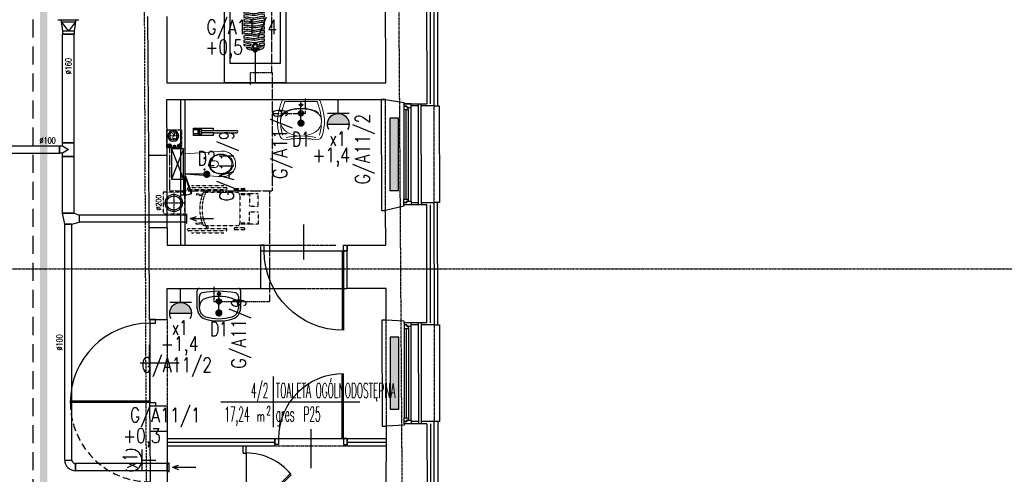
# Model space of a CAD drawing. Header units: inches. Extents: x -145354 to -97635, y 38777 to 78670.
# Tile 137 of 231: x -142164 to -140799, y 58772 to 59402. Entities that reach past the tile are written whole.
import ezdxf
from ezdxf.enums import TextEntityAlignment as Align

# ---------------------------------------------------------------- set-up
doc = ezdxf.new("R2010")
doc.units = ezdxf.units.IN
doc.header["$MEASUREMENT"] = 0
for name, pattern in [('00-inst$0$DASHDOT', [1, 0.5, -0.25, 0, -0.25]), ('CENTER', [2, 1.25, -0.25, 0.25, -0.25]), ('DASHDOT', [1, 0.5, -0.25, 0, -0.25]), ('DASHED', [0.75, 0.5, -0.25]), ('DASHED2', [0.375, 0.25, -0.125]), ('DIVIDE', [31.75, 12.7, -6.35, 0, -6.35, 0, -6.35]), ('HIDDEN', [0.375, 0.25, -0.125])]:
    doc.linetypes.add(name, pattern=pattern)
doc.layers.get('0').update_dxf_attribs({"color": 101})
for name, color, linetype in [('Drz---drzwi', 5, 'Continuous'), ('Drz-widok', 5, 'Continuous'), ('E-OPIS_POM', 6, 'Continuous'), ('E35', 6, 'Continuous'), ('E50', 3, 'Continuous'), ('E50_kor', 3, 'Continuous'), ('Ele-balustrada', 64, 'Continuous'), ('Ins-kan', 54, 'Continuous'), ('Ins-went', 141, 'Continuous'), ('Ins-went-opis', 141, 'Continuous'), ('Ins-wod', 152, 'Continuous'), ('m-went-nawiew', 152, 'Continuous'), ('Mw-wc-rury', 160, 'DASHDOT'), ('Okn---okna', 5, 'Continuous'), ('Os-osie glowne', 8, 'CENTER'), ('piony_K_nr', 240, 'Continuous'), ('Sc-cegla pelna', 32, 'Continuous'), ('Sc-gazobeton', 45, 'Continuous'), ('Sc-gk', 120, 'Continuous'), ('Sc-gk-hatch', 8, 'Continuous'), ('Sc-izolacja term-obrys', 132, 'Continuous'), ('Sc-izolacja term-styropian', 151, 'STYROPIAN-KA'), ('Sc-nad', 5, 'DASHED2'), ('Sc-nadproza kon', 5, 'DASHED2'), ('Sc-systemowe', 150, 'Continuous'), ('stelaż_wc', 64, 'Continuous'), ('Suf-widok', 8, 'Continuous'), ('W-idok', 9, 'Continuous'), ('W-otwor-strop', 126, 'Continuous'), ('Wyp-grzejniki', 56, 'Continuous'), ('Wyp-meble', 155, 'Continuous'), ('Wyp-sanitar', 131, 'Continuous'), ('Wyp-szafy', 9, 'Continuous')]:
    doc.layers.add(name, color=color, linetype=linetype)
doc.styles.add('KA wymiar', font='romans.shx', dxfattribs={"width": 0.6})
doc.styles.add('ROMANS', font='romans', dxfattribs={"width": 0.85})
doc.styles.add('tab-bud$0$ROMANS', font='romans', dxfattribs={"width": 0.7})
doc.styles.add('TYTUL2', font='ARIAL.TTF')
doc.linetypes.add('BATTING', pattern='A,0.0001,-0.1,[134,ltypeshp.shx,S=0.1,R=0,X=-0.1,Y=0],-0.2,[134,ltypeshp.shx,S=0.1,R=180,X=0.1,Y=0],-0.1', length=0.4001)
doc.linetypes.add('STYROPIAN-KA', pattern='A,0.0001,-0.1,[135,ltypeshp.shx,S=0.1,R=0,X=-0.1,Y=0],0,[135,ltypeshp.shx,S=0.1,R=180,X=0.1,Y=0],-0.1', length=0.2001)

# ---------------------------------------------------------------- blocks, each defined once
blk = doc.blocks.new('pow')
for p, q in [((0, 0.523), (0, -0.523)), ((-1.075, 0), (1.78, 0))]:
    blk.add_line(p, q)
at = {"style": 'KA wymiar', "width": 0.6}
for s, height, p in [('2', 0.18, (-0.139, -0.27)), ('m', 0.21, (-0.333, -0.401))]:
    blk.add_text(s, height=height, dxfattribs=at).set_placement(p)
at = {"style": 'KA wymiar'}
for tag, width, p in [('01', 0.7, (-0.131, 0.084)), ('000.00', 0.6, (-0.364, -0.401))]:
    blk.add_attdef(tag, text='', height=0.3, dxfattribs=dict(at, width=width)).set_placement(p, align=Align.RIGHT)
blk.add_attdef('POMIESZCZENIE', (0.071, 0.084), '', height=0.3, dxfattribs=at)
at = {"style": 'KA wymiar', "width": 0.8}
blk.add_attdef('POSADZKA', (0.071, -0.401), '', height=0.3, dxfattribs=at)
blk = doc.blocks.new('G1')
at = {"layer": 'E35'}
blk.add_hatch(color=256, dxfattribs=at).paths.add_polyline_path([(10, 22.85), (-10, 22.85, 1)])
for p, q in [((-10, 22.85), (10, 22.85)), ((10, 12.85), (-10, 12.85))]:
    blk.add_line(p, q, dxfattribs=at)
blk.add_arc((0, 22.85), 10, 150, 30, dxfattribs=at)
at = {"layer": 'E50'}
blk.add_line((0, 12.85), (0, 0), dxfattribs=at)
blk = doc.blocks.new('g2')
at = {"layer": 'E35'}
blk.add_line((15, 19.3), (-15, 19.3), dxfattribs=at)
blk.add_arc((0, 34.3), 15, 150, 30, dxfattribs=at)
at = {"layer": 'E50'}
blk.add_line((0, 19.3), (0, 0), dxfattribs=at)
blk = doc.blocks.new('SKJGDFH')
for points in [[(-225, 0), (0, 0), (0, -85), (-225, -85)], [(-197.5, -7.5), (-197.5, -77.5), (-7.5, -77.5), (-7.5, -7.5)], [(-173.9, -35.7), (-173.7, -34.9), (-173.6, -34.1), (-173.5, -33.5), (-173.5, -32.1), (-173.6, -30.7), (-174.2, -28.6), (-171.7, -26.9), (-170.9, -29.7), (-170.5, -31.4), (-170.5, -33.4), (-170.7, -34.5), (-170.9, -35.7), (-171.2, -37)], [(-169, -42.2), (-168.7, -44.4), (-168.2, -46.8), (-167.6, -49), (-167.1, -51.1), (-167, -52.6), (-167, -53.9), (-167.2, -55.3), (-164.3, -55.3), (-164.1, -53.8), (-164.1, -52.4), (-164.2, -51.1), (-164.7, -48.9), (-165.3, -46.7), (-165.8, -44.4), (-166, -42), (-165.9, -39.7), (-165.6, -37.4), (-165.2, -35.1), (-164.8, -33), (-164.8, -31), (-165.2, -29.1), (-165.8, -26.9), (-165.8, -26.9), (-165.9, -26.8), (-165.9, -26.8), (-168.9, -26.8), (-168.9, -26.8), (-168.9, -26.9), (-168.9, -26.9), (-168.2, -29.2), (-167.8, -31), (-167.8, -33.1), (-168.1, -35.2), (-168.6, -37.5), (-168.9, -39.8)], [(-163.3, -42), (-163, -44.3), (-162.5, -46.6), (-161.9, -48.8), (-161.4, -50.9), (-161.3, -52.3), (-161.3, -53.8), (-161.6, -55.3), (-158.7, -55.3), (-158.4, -53.7), (-158.3, -52.2), (-158.4, -50.8), (-158.9, -48.7), (-159.5, -46.4), (-160, -44.1), (-160.3, -41.8), (-160.2, -39.5), (-159.9, -37.2), (-159.4, -34.9), (-159.1, -32.8), (-159.1, -31), (-159.4, -29.1), (-160, -27), (-160, -26.9), (-160, -26.9), (-160.1, -26.8), (-163, -26.8), (-163, -26.9), (-163, -26.9), (-163, -26.9), (-162.4, -29), (-162.1, -31), (-162, -32.8), (-162.4, -35), (-162.8, -37.3), (-163.2, -39.6)], [(-157.5, -41.7), (-157.2, -44), (-156.7, -46.4), (-156.1, -48.6), (-155.7, -50.7), (-155.5, -52.1), (-155.6, -53.6), (-155.9, -55.3), (-152.9, -55.3), (-152.7, -53.6), (-152.6, -52), (-152.7, -50.6), (-153.2, -48.5), (-153.8, -46.3), (-154.3, -43.9), (-154.6, -41.7), (-154.5, -39.3), (-154.1, -37), (-153.7, -34.7), (-153.3, -32.5), (-153.4, -30.9), (-153.7, -29.1), (-154.2, -27), (-154.2, -27), (-154.2, -26.9), (-154.2, -26.8), (-157.2, -26.8), (-157.2, -26.9), (-157.2, -26.9), (-157.1, -27), (-156.6, -29.1), (-156.3, -30.9), (-156.3, -32.6), (-156.7, -34.8), (-157.1, -37.1), (-157.4, -39.4)], [(-151.8, -41.5), (-151.5, -43.8), (-151, -46.2), (-150.4, -48.4), (-149.9, -50.5), (-149.8, -51.9), (-149.9, -53.5), (-150.2, -55.3), (-147.2, -55.3), (-147, -53.5), (-146.9, -51.9), (-147, -50.4), (-147.5, -48.3), (-148.1, -46.1), (-148.6, -43.7), (-148.8, -41.4), (-148.7, -39.1), (-148.4, -36.7), (-148, -34.4), (-147.6, -32.3), (-147.6, -30.7), (-147.9, -28.9), (-148.4, -26.9), (-148.4, -26.9), (-148.4, -26.8), (-148.4, -26.8), (-151.4, -26.8), (-151.4, -26.8), (-151.4, -26.9), (-151.4, -26.9), (-150.9, -28.9), (-150.6, -30.8), (-150.6, -32.4), (-150.9, -34.6), (-151.3, -36.8), (-151.7, -39.2)], [(-146, -41.3), (-145.8, -43.6), (-145.3, -45.9), (-144.7, -48.2), (-144.2, -50.3), (-144.1, -51.8), (-144.2, -53.5), (-144.5, -55.3), (-141.6, -55.3), (-141.3, -53.4), (-141.1, -51.7), (-141.2, -50.2), (-141.7, -48.1), (-142.3, -45.9), (-142.8, -43.5), (-143.1, -41.2), (-143, -38.9), (-142.7, -36.5), (-142.2, -34.2), (-141.9, -32.1), (-141.9, -30.6), (-142.1, -28.8), (-142.6, -27), (-142.6, -26.9), (-142.6, -26.9), (-142.6, -26.8), (-145.6, -26.8), (-145.6, -26.9), (-145.6, -26.9), (-145.6, -26.9), (-145.1, -28.8), (-144.8, -30.6), (-144.8, -32.3), (-145.2, -34.4), (-145.6, -36.7), (-145.9, -39)], [(-140.3, -41.1), (-140, -43.4), (-139.5, -45.7), (-138.9, -48), (-138.5, -50.1), (-138.3, -51.7), (-138.4, -53.4), (-138.7, -55.3), (-135.7, -55.3), (-135.5, -53.4), (-135.4, -51.6), (-135.5, -50), (-136, -47.9), (-136.6, -45.6), (-137.1, -43.3), (-137.4, -41), (-137.3, -38.7), (-136.9, -36.3), (-136.5, -34.1), (-136.1, -31.9), (-136.1, -30.4), (-136.4, -28.8), (-136.8, -27), (-136.8, -27), (-136.8, -26.9), (-136.9, -26.8), (-139.9, -26.8), (-139.8, -26.9), (-139.8, -26.9), (-139.8, -27), (-139.4, -28.8), (-139.1, -30.5), (-139.1, -32), (-139.4, -34.1), (-139.9, -36.4), (-140.2, -38.8)], [(-134.6, -40.9), (-134.3, -43.2), (-133.8, -45.5), (-133.2, -47.8), (-132.7, -49.9), (-132.6, -51.5), (-132.8, -53.3), (-133.1, -55.3), (-130.2, -55.3), (-129.8, -53.3), (-129.6, -51.5), (-129.8, -49.8), (-130.3, -47.7), (-130.9, -45.4), (-131.4, -43.1), (-131.6, -40.8), (-131.5, -38.5), (-131.2, -36.1), (-130.7, -33.8), (-130.4, -31.7), (-130.4, -30.2), (-130.6, -28.6), (-131, -26.9), (-131, -26.9), (-131, -26.8), (-131, -26.8), (-134.1, -26.8), (-134.1, -26.8), (-134.1, -26.9), (-134.1, -26.9), (-133.6, -28.6), (-133.4, -30.3), (-133.4, -31.8), (-133.7, -33.9), (-134.1, -36.2), (-134.5, -38.6)], [(-128.8, -40.7), (-128.6, -43), (-128.1, -45.3), (-127.5, -47.6), (-127, -49.7), (-126.8, -51.4), (-127, -53.3), (-127.4, -55.3), (-124.5, -55.3), (-124.1, -53.3), (-123.9, -51.4), (-124, -49.6), (-124.5, -47.5), (-125.1, -45.2), (-125.6, -42.9), (-125.9, -40.6), (-125.8, -38.3), (-125.4, -35.9), (-125, -33.6), (-124.7, -31.5), (-124.6, -30), (-124.8, -28.5), (-125.3, -27), (-125.3, -26.9), (-125.3, -26.9), (-125.3, -26.8), (-128.2, -26.8), (-128.2, -26.9), (-128.2, -26.9), (-128.2, -26.9), (-127.8, -28.6), (-127.6, -30.1), (-127.6, -31.6), (-127.9, -33.7), (-128.4, -36), (-128.7, -38.4)], [(-121.2, -26.8), (-121.1, -26.9), (-121.1, -27), (-121.1, -27), (-120.3, -28.7), (-119.6, -30.3), (-119.1, -31.9), (-118.6, -33.6), (-118.2, -35.2), (-117.9, -36.9), (-117.7, -38.5), (-117.6, -40.2), (-117.6, -41.9), (-117.7, -43.5), (-117.9, -45.2), (-118.2, -46.9), (-118.5, -48.6), (-119, -50.2), (-119.5, -51.9), (-120.2, -53.6), (-120.9, -55.3), (-121.8, -55.3), (-121.4, -53.2), (-121.2, -51.3), (-121.3, -49.5), (-121.8, -47.4), (-122.4, -45.1), (-122.9, -42.8), (-123.2, -40.5), (-123.1, -38.2), (-122.7, -35.8), (-122.3, -33.5), (-122, -31.4), (-121.9, -30), (-122.1, -28.5), (-122.5, -27), (-122.5, -27), (-122.5, -26.9), (-122.5, -26.8)], [(-179.7, -39.4), (-179.5, -37.3), (-178.9, -34.8), (-178.1, -32.2), (-177.3, -31.4), (-176.4, -30.6), (-175.7, -30), (-175.9, -36.1), (-177.4, -36.9), (-178.6, -38)], [(-170.3, -42.5), (-170.9, -44.7), (-172.3, -46.1), (-174.2, -46.6), (-176.5, -46.1), (-178, -44.6), (-178.5, -42.5), (-177.9, -40.4), (-176.4, -39), (-174.2, -38.5), (-172.3, -39), (-170.9, -40.5)], [(-176.9, -42.6), (-176.6, -41.3), (-175.7, -40.4), (-174.4, -40), (-173.1, -40.4), (-172.1, -41.3), (-171.8, -42.6), (-172.1, -43.9), (-173.1, -44.9), (-174.4, -45.3), (-175.7, -44.9), (-176.6, -43.9)], [(-179.4, -45.9), (-179.1, -48), (-178.3, -50.5), (-177.3, -53), (-176.5, -53.8), (-175.6, -54.4), (-174.8, -55), (-175.5, -49), (-177, -48.3), (-178.3, -47.2)], [(-173.4, -49.1), (-173.2, -50), (-173, -50.8), (-172.9, -51.4), (-172.7, -52.5), (-172.7, -53.7), (-173, -55.3), (-170, -55.3), (-169.8, -53.9), (-169.7, -52.8), (-169.9, -51.2), (-170.1, -50.1), (-170.4, -49), (-170.8, -47.8)]]:
    blk.add_lwpolyline(points, close=True)
blk = doc.blocks.new('_DRZWI_W120')
at = {"ltscale": 25}
for p, q in [((44517.4, 20745.1), (44517.4, 20635.1)), ((44504.4, 20690.1), (44558.4, 20690.1))]:
    blk.add_line(p, q, dxfattribs=at)
at = {"ltscale": 7}
for p, q in [((44517.4, 20637.1), (44407.4, 20637.1)), ((44517.4, 20635.1), (44407.4, 20635.1))]:
    blk.add_line(p, q, dxfattribs=at)
at = {"ltscale": 25}
for points in [[(44525.4, 20750.1), (44517.4, 20750.1), (44517.4, 20745.1), (44525.4, 20745.1)], [(44525.4, 20630.1), (44517.4, 20630.1), (44517.4, 20635.1), (44525.4, 20635.1)]]:
    blk.add_lwpolyline(points, close=True, dxfattribs=at)
blk.add_arc((44517.4, 20635.1), 110, 90, 180, dxfattribs=at)
at = {"linetype": 'DASHED', "ltscale": 20}
blk.add_arc((44517.4, 20635.1), 110, 180, 270, dxfattribs=at)
blk = doc.blocks.new('umywalka_60x45')
at = {"ltscale": 25}
for p, q in [((-27, 0), (27, 0)), ((-30, -27.7), (-30, -3)), ((-27, -27.7), (-27, -11)), ((3, -7.5), (-3, -7.5)), ((0, -4.5), (0, -10.5)), ((0, -13.5), (0, -22.5)), ((27, -11), (27, -27.7)), ((30, -3), (30, -27.7)), ((4.5, -18), (-4.5, -18))]:
    blk.add_line(p, q, dxfattribs=at)
for centre, radius in [((0, -7.5), 2), ((0, -18), 3.5), ((0, -18), 2)]:
    blk.add_circle(centre, radius, dxfattribs=at)
for centre, radius, start, end in [((27, -3), 3, 0, 90), ((-27, -3), 3, 90, 180), ((-22, -11), 5, 100.5263, 180), ((0, -129.4), 125.4, 79.4737, 100.5263), ((0, -73.4), 62.4, 72.6871, 107.3129), ((22, -11), 5, 0, 79.4737), ((-15, -25.3), 12, 107.3129, 180), ((15, -25.3), 12, 0, 72.6871), ((-15, -27.7), 15, 180, 252.6871), ((-15, -27.7), 12, 180, 252.6871), ((0, 20.4), 62.4, 252.6871, 287.3129), ((15, -27.7), 12, 287.3129, 0), ((15, -27.7), 15, 287.3129, 0), ((0, 20.4), 65.4, 252.6871, 287.3129)]:
    blk.add_arc(centre, radius, start, end, dxfattribs=at)
blk = doc.blocks.new('_dz1')
at = {"ltscale": 7}
for p, q in [((-7, 0), (-7, 90)), ((-5, 0), (-5, 90))]:
    blk.add_line(p, q, dxfattribs=at)
at = {"ltscale": 25}
for p, q in [((-95, 0), (-5, 0)), ((-50, 13), (-50, -41)), ((-5, 0), (0, 0)), ((-95, -8), (-100, -8)), ((-5, -8), (0, -8))]:
    blk.add_line(p, q, dxfattribs=at)
for points in [[(-100, -8), (-100, 0), (-95, 0), (-95, -8)], [(0, -8), (0, 0), (-5, 0), (-5, -8)]]:
    blk.add_lwpolyline(points, close=True, dxfattribs=at)
blk.add_arc((-5, 0), 90, 90, 180, dxfattribs=at)
blk = doc.blocks.new('_GJKHGJ')
at = {"ltscale": 25}
for p, q in [((-8, -5), (-8, 0)), ((-8, 0), (-8, -5)), ((0, 0), (-8, 0)), ((0, -5), (0, 0)), ((0, -5), (0, 0)), ((-8, -115), (-8, -5)), ((-8, -5), (0, -5)), ((-19.7, -60), (28.9, -60)), ((-8, -115), (0, -115)), ((-8, -120), (-8, -115)), ((0, -120), (-8, -120)), ((0, -115), (0, -120)), ((0, -115), (0, -120))]:
    blk.add_line(p, q, dxfattribs=at)
at = {"ltscale": 7}
for p, q in [((-8, -5), (-118, -5)), ((-8, -6.8), (-118, -6.8))]:
    blk.add_line(p, q, dxfattribs=at)
blk.add_arc((-8, -5), 110, 180, 270)
blk = doc.blocks.new('_0630_UMYWALKA_NIEPEŁNOSPRAWNY')
at = {"lineweight": 0}
for points in [[(0, -54), (4.6, -54), (9.4, -54.3), (13.6, -54.7), (16.5, -55.3), (20.4, -56), (24, -55.6), (26.9, -54), (28.9, -51.1), (30.7, -45.5), (31.9, -39.7), (32.5, -33.6), (32.4, -27.4), (31.7, -20.9), (30.3, -14.2), (28.4, -7.2), (25.8, 0), (0, 0), (-25.8, 0), (-28.4, -7.2), (-30.3, -14.2), (-31.7, -20.9), (-32.4, -27.4), (-32.5, -33.6), (-31.9, -39.7), (-30.7, -45.5), (-28.9, -51.1), (-26.9, -54), (-24, -55.6), (-20.4, -56), (-16.5, -55.3), (-13.6, -54.7), (-9.4, -54.3), (-4.6, -54), (0, -54)], [(0, -5.7), (0.7, -5.9), (1.2, -6.2), (1.6, -6.8), (1.8, -7.5), (1.6, -8.2), (1.2, -8.7), (0.7, -9.1), (0, -9.2), (-0.7, -9.1), (-1.2, -8.7), (-1.6, -8.2), (-1.8, -7.5), (-1.6, -6.8), (-1.2, -6.2), (-0.7, -5.9), (0, -5.7)], [(0, -15.3), (1.5, -15.6), (2.7, -16.4), (3.5, -17.6), (3.8, -19), (3.5, -20.5), (2.7, -21.7), (1.5, -22.5), (0, -22.8), (-1.5, -22.5), (-2.7, -21.7), (-3.5, -20.5), (-3.8, -19), (-3.5, -17.6), (-2.7, -16.4), (-1.5, -15.6), (0, -15.3)], [(0, -16.7), (0.9, -16.9), (1.6, -17.4), (2.1, -18.1), (2.3, -19), (2.1, -19.9), (1.6, -20.6), (0.9, -21.1), (0, -21.3), (-0.9, -21.1), (-1.6, -20.6), (-2.1, -19.9), (-2.3, -19), (-2.1, -18.1), (-1.6, -17.4), (-0.9, -16.9), (0, -16.7)]]:
    blk.add_lwpolyline(points, close=True, dxfattribs=at)
for points in [[(25.7, -49.3), (28.1, -39), (28.5, -27.7), (26.6, -15.6), (22.5, -2.8), (0, -2.8), (-22.5, -2.8), (-26.6, -15.6), (-28.5, -27.7), (-28.1, -39), (-25.7, -49.3)], [(-28.4, -30.1), (-27.9, -25.8), (-26.2, -22.2), (-23.5, -19.3), (-20, -16.9), (-15.8, -15.2), (-10.9, -14), (-5.6, -13.3), (0.1, -13), (5.7, -13.3), (11.1, -14), (15.9, -15.2), (20.1, -16.9), (23.6, -19.3), (26.3, -22.2), (28, -25.8), (28.6, -30.1)], [(-24.3, -18.7), (-19.8, -15.7), (-14, -13.6), (-7.3, -12.4), (0.1, -12), (7.4, -12.4), (14.1, -13.6), (19.9, -15.7), (24.4, -18.7)], [(-3.3, -7.5), (3.3, -7.5)], [(0, -10.7), (0, -4.2)], [(5.3, -19), (-5.3, -19)], [(0, -24.3), (0, -13.8)], [(-28.4, -30.1), (-27.9, -34.4), (-26.2, -38.3), (-23.5, -41.8), (-20, -44.8), (-15.8, -47.2), (-11, -49), (-5.7, -50.2), (0, -50.6), (5.7, -50.2), (11, -49), (15.8, -47.2), (20.1, -44.8), (23.6, -41.8), (26.3, -38.3), (28, -34.4), (28.6, -30.1)], [(20.6, -52.5), (15.9, -51.6), (10.9, -51.1), (5.5, -50.7), (0, -50.5), (-5.5, -50.7), (-10.8, -51.1), (-15.9, -51.6), (-20.6, -52.5)]]:
    blk.add_lwpolyline(points, dxfattribs=at)
at = {"lineweight": 0, "const_width": 0.282}
for points in [[(-0.1, -20.4), (-0.1, -20.4)], [(-0.1, -21.4), (-0.1, -21.4)]]:
    blk.add_lwpolyline(points, dxfattribs=at)
blk = doc.blocks.new('_0630_WC_NIEPEŁNOSPRAWNY')
at = {"lineweight": 0}
for p, q in [((-14.3, 0), (-17.5, -45.7)), ((-14.3, 0), (14.3, 0)), ((14.3, 0), (17.2, -45.7)), ((-8, -27), (-9.4, -27)), ((-8, -27), (-8, -25.5)), ((-8, -27), (-6.5, -27)), ((-8, -27), (-8, -28.4)), ((7.5, -27), (6.1, -27)), ((7.5, -27), (7.5, -25.5)), ((7.5, -27), (9, -27)), ((7.5, -27), (7.5, -28.4)), ((-4.4, -36.5), (-4.4, -41.8)), ((-3.5, -35.2), (4, -35.2)), ((4.9, -36.5), (4.9, -41.8)), ((-17.5, -45.7), (-17.8, -50.1)), ((-17.8, -50.1), (-17.8, -54.7)), ((17.2, -45.7), (17.5, -50.1)), ((17.5, -50.1), (17.5, -54.7)), ((-17.8, -54.7), (-17.5, -56.1)), ((-17.5, -56.1), (-17.1, -57.5)), ((-17.1, -57.5), (-16.6, -58.9)), ((-16.6, -58.9), (-16, -60.3)), ((-16, -60.3), (-15.2, -61.6)), ((-15.2, -61.6), (-14.4, -62.8)), ((-14.4, -62.8), (-13.4, -64)), ((-13.4, -64), (-11.8, -65.6)), ((-11.8, -65.6), (-10, -66.9)), ((-10, -66.9), (-8.7, -67.7)), ((-8.7, -67.7), (-6.5, -68.8)), ((8.7, -67.7), (6.5, -68.8)), ((10, -66.9), (8.7, -67.7)), ((11.8, -65.6), (10, -66.9)), ((13.4, -64), (11.8, -65.6)), ((14.4, -62.8), (13.4, -64)), ((15.2, -61.6), (14.4, -62.8)), ((16, -60.3), (15.2, -61.6)), ((16.6, -58.9), (16, -60.3)), ((17.1, -57.5), (16.6, -58.9)), ((17.5, -56.1), (17.1, -57.5)), ((17.5, -54.7), (17.5, -56.1)), ((-6.5, -68.8), (-5.1, -69.2)), ((-5.1, -69.2), (-3, -69.7)), ((-3, -69.7), (-1.5, -69.9)), ((-1.5, -69.9), (0, -70)), ((1.5, -69.9), (0, -70)), ((3, -69.7), (1.5, -69.9)), ((5.1, -69.2), (3, -69.7)), ((6.5, -68.8), (5.1, -69.2))]:
    blk.add_line(p, q, dxfattribs=at)
for centre, radius, start, end in [((-3.2, -36.4), 1.2, 102.2339, 185.8899), ((3.7, -36.4), 1.2, 354.1101, 77.7661), ((0.3, -41.5), 4.7, 182.8022, 357.1978)]:
    blk.add_arc(centre, radius, start, end, dxfattribs=at)
for centre in [(-8, -27), (7.5, -27)]:
    blk.add_ellipse(centre, major_axis=(0.599, 0.599), ratio=1, start_param=5.497787, end_param=11.780972, dxfattribs=at)
for centre, major_axis, ratio in [((0.1, -49.8), (0, -16.8), 0.823529), ((0.1, -49.5), (0, -15.5), 0.845174)]:
    blk.add_ellipse(centre, major_axis=major_axis, ratio=ratio, dxfattribs=at)
blk = doc.blocks.new('ramiak140')
at = {"layer": 'Okn---okna'}
for p, q in [((-10, 135), (-10, 5)), ((-6, 8), (-6, 132)), ((-3, 8), (-3, 132)), ((0, 8), (0, 132))]:
    blk.add_line(p, q, dxfattribs=at)
for points in [[(-10, 135), (-10, 140), (0, 140), (0, 137), (-4, 137), (-4, 135)], [(-6, 132), (-6, 135), (-4, 135), (-4, 137), (0, 137), (0, 135), (0, 132)], [(-10, 5), (-10, 0), (0, 0), (0, 3), (-4, 3), (-4, 5)], [(-6, 8), (-6, 5), (-4, 5), (-4, 3), (0, 3), (0, 5), (0, 8)]]:
    blk.add_lwpolyline(points, close=True, dxfattribs=at)
blk = doc.blocks.new('_jhgjdfjghsdjgfhjfgjkfghgf')
at = {"ltscale": 25}
for p, q in [((0, 91.1), (0, 1.1)), ((11.7, 46.1), (-36.9, 46.1))]:
    blk.add_line(p, q, dxfattribs=at)
at = {"ltscale": 7}
for p, q in [((0, 1.1), (61.3, 62.5)), ((1.3, -0.1), (62.5, 61.1))]:
    blk.add_line(p, q, dxfattribs=at)
blk.add_circle((0, 0), 1)
blk.add_arc((0, 11.3), 79.9, 38.5768, 90.0142, dxfattribs=at)
blk = doc.blocks.new('wozek')
at = {"linetype": 'DASHED2', "ltscale": 0.5}
for p, q in [((-67.5, 32.8), (-22.8, 32.8)), ((-52.1, 20.8), (-61.1, 20.8)), ((-61.1, 20.8), (-61.1, 19.1)), ((-61.1, 19.1), (-52.7, 19.1)), ((-51, 23.3), (-4.3, 23.3)), ((-47, 26.6), (-47, 23.3)), ((-44.8, 26.6), (-44.8, 23.3)), ((13, 21.1), (-0.8, 21.1)), ((13, 19.6), (-0.8, 19.6)), ((-0.4, 19.4), (-0.4, -19.4)), ((-61.1, -19.1), (-52.7, -19.1)), ((-61.1, -20.8), (-61.1, -19.1)), ((-52.1, -20.8), (-61.1, -20.8)), ((-4.3, -23.3), (-51, -23.3)), ((-47, -23.3), (-47, -27)), ((-44.8, -23.3), (-44.8, -27)), ((13, -19.6), (-0.8, -19.6)), ((13, -21.1), (-0.8, -21.1)), ((-67.5, -32.8), (-22.8, -32.8))]:
    blk.add_line(p, q, dxfattribs=at)
for points in [[(-18.4, 28.5), (-18.4, 27.7, -0.414214), (-19.5, 26.6), (-71.7, 26.6, -0.414214), (-72.8, 27.7), (-72.8, 28.5, -0.414214), (-71.7, 29.7), (-19.5, 29.7, -0.414214)], [(6.7, 27.7), (6.7, 27, -0.414214), (6, 26.3), (-7.6, 26.3, -0.414214), (-8.4, 27), (-8.4, 27.7, -0.414214), (-7.6, 28.5), (6, 28.5, -0.414214)], [(-18.4, -28.2), (-18.4, -28.9, -0.414214), (-19.5, -30.1), (-71.7, -30.1, -0.414214), (-72.8, -28.9), (-72.8, -28.2, -0.414214), (-71.7, -27), (-19.5, -27, -0.414214)], [(6.7, -27.7), (6.7, -27, 0.414214), (6, -26.3), (-7.6, -26.3, 0.414214), (-8.4, -27), (-8.4, -27.7, 0.414214), (-7.6, -28.5), (6, -28.5, 0.414214)]]:
    blk.add_lwpolyline(points, format="xyb", close=True, dxfattribs=at)
for points in [[(25, 21.1), (13, 21.1), (13, 4), (25, 4)], [(25, -21.1), (13, -21.1), (13, -4), (25, -4)]]:
    blk.add_lwpolyline(points, close=True, dxfattribs=at)
for centre, radius, start, end in [((0, 0), 56, 155.4425, 204.5575), ((3.2, 0), 56, 155.4425, 204.5575), ((-4.3, 19.4), 3.89, 0, 90), ((-4.3, -19.4), 3.89, 270, 0)]:
    blk.add_arc(centre, radius, start, end, dxfattribs=at)
blk = doc.blocks.new('N200')
at = {"layer": 'm-went-nawiew', "color": 254, "linetype": 'HIDDEN'}
for p, q in [((-141949.6, 41077.7), (-141949.6, 41049.2)), ((-141963.8, 41063.4), (-141935.3, 41063.4))]:
    blk.add_line(p, q, dxfattribs=at)
at = {"layer": 'm-went-nawiew', "color": 254}
blk.add_circle((-141949.6, 41063.4), 12, dxfattribs=at)
at = {"layer": 'm-went-nawiew'}
blk.add_circle((-141949.6, 41063.4), 10, dxfattribs=at)
blk = doc.blocks.new('_gslkflhklgj')
at = {"linetype": '00-inst$0$DASHDOT', "ltscale": 5}
for p, q in [((7.5, 0), (-7.5, 0)), ((0, -7.5), (0, 7.5))]:
    blk.add_line(p, q, dxfattribs=at)
for radius in [7.5, 5.5]:
    blk.add_circle((0, 0), radius)
blk = doc.blocks.new('pion_woda')
at = {"layer": 'Ins-wod'}
for p, q in [((3, 0), (-3, 0)), ((0, 3), (0, -3))]:
    blk.add_line(p, q, dxfattribs=at)
for radius in [2.55, 2]:
    blk.add_circle((0, 0), radius, dxfattribs=at)
blk = doc.blocks.new('pion_mały')
at = {"layer": 'Ins-wod'}
for p, q in [((0, 2.1), (0, -2.1)), ((2.1, 0), (-2.1, 0))]:
    blk.add_line(p, q, dxfattribs=at)
for radius in [1.79, 1.4]:
    blk.add_circle((0, 0), radius, dxfattribs=at)
blk = doc.blocks.new('piony_W')
for name, p in [('pion_woda', (-6.9, 0.8)), ('pion_mały', (0, 0)), ('pion_woda', (6.9, 0.8))]:
    blk.add_blockref(name, p)
blk = doc.blocks.new('rewizja')
at = {"layer": 'Wyp-meble'}
for p, q in [((-25, 6), (-25, 0)), ((-25, 6), (0, 6)), ((-25, 4), (-25, 2)), ((0, 2), (-25, 2)), ((0, 6), (0, 0)), ((0, 0), (-25, 0))]:
    blk.add_line(p, q, dxfattribs=at)
blk.add_lwpolyline([(-23.2, -9.5), (0.3, -0.9), (0, 0), (-23.5, -8.6)], close=True, dxfattribs=at)
blk.add_arc((0, 0), 25, 180, 202.2924, dxfattribs=at)
blk = doc.blocks.new('0630_STRZAŁKA')
at = {"ltscale": 0.5}
for points in [[(0, 0), (-3, -8.6)], [(0, 0), (0, -32.4)], [(0, 0), (3, -8.6)]]:
    blk.add_lwpolyline(points, dxfattribs=at)
blk = doc.blocks.new('barierka_stojąca')
at = {"layer": 'Wyp-sanitar'}
for p, q in [((0, -27.4), (0, 0)), ((0, 0), (10, 0)), ((2, -6), (2, 0)), ((2, 0), (8, 0)), ((8, 0), (8, -6)), ((10, 0), (10, -27.4)), ((0.8, -9.5), (0.7, -9.5)), ((0.7, -9.5), (0.7, -9.5)), ((0.7, -9.5), (0.7, -9.6)), ((0.7, -9.6), (0.7, -9.6)), ((0.7, -9.6), (0.7, -9.7)), ((0.7, -9.7), (0.7, -9.7)), ((0.7, -9.7), (0.7, -9.8)), ((0.7, -9.8), (0.7, -9.9)), ((0.7, -9.9), (0.7, -9.9)), ((0.7, -9.9), (0.7, -10)), ((0.7, -10), (0.7, -10)), ((0.7, -10), (0.7, -10.1)), ((0.7, -10.1), (0.7, -10.1)), ((0.7, -10.1), (0.8, -10.1)), ((0.9, -9.3), (0.8, -9.4)), ((0.8, -9.4), (0.8, -9.4)), ((0.8, -9.4), (0.8, -9.5)), ((0.8, -10.1), (0.8, -10.2)), ((0.8, -10.2), (0.8, -10.2)), ((0.8, -10.2), (0.9, -10.2)), ((1, -9.3), (0.9, -9.3)), ((0.9, -9.3), (0.9, -9.3)), ((0.9, -10.2), (0.9, -10.3)), ((0.9, -10.3), (1, -10.3)), ((1.1, -9.3), (1, -9.3)), ((1, -9.3), (1, -9.3)), ((1, -10.3), (1, -10.3)), ((1, -10.3), (1.1, -10.3)), ((1.2, -9.3), (1.1, -9.3)), ((1.1, -9.3), (1.1, -9.3)), ((1.1, -10.3), (1.1, -10.3)), ((1.2, -9.1), (1.2, -10.5)), ((1.7, -9.1), (1.2, -9.1)), ((1.2, -9.3), (1.2, -9.3)), ((1.2, -9.4), (1.7, -9.4)), ((1.2, -10.2), (1.7, -10.2)), ((1.2, -10.5), (1.7, -10.5)), ((1.7, -10.5), (1.7, -9.1)), ((8, -6), (2, -6)), ((2, -6), (2, -11.5)), ((2, -8.2), (8, -8.2)), ((2, -11.5), (3.3, -11.5)), ((3.3, -11.5), (5, -9.8)), ((3.3, -27.4), (3.3, -11.5)), ((5, -9.8), (6.6, -11.5)), ((6.6, -11.5), (6.6, -27.4)), ((6.6, -11.5), (8, -11.5)), ((8, -6), (8, -11.5)), ((8.3, -9.1), (8.3, -10.5)), ((8.8, -9.1), (8.3, -9.1)), ((8.8, -9.4), (8.3, -9.4)), ((8.8, -10.2), (8.3, -10.2)), ((8.3, -10.5), (8.8, -10.5)), ((8.8, -10.5), (8.8, -9.1)), ((8.8, -9.3), (8.8, -9.3)), ((8.8, -9.3), (8.8, -9.3)), ((8.8, -9.3), (8.9, -9.3)), ((8.9, -10.3), (8.8, -10.3)), ((8.9, -9.3), (8.9, -9.3)), ((8.9, -9.3), (9, -9.3)), ((9, -10.3), (8.9, -10.3)), ((8.9, -10.3), (8.9, -10.3)), ((9, -9.3), (9, -9.3)), ((9, -9.3), (9.1, -9.3)), ((9.1, -10.2), (9, -10.3)), ((9, -10.3), (9, -10.3)), ((9.1, -9.3), (9.1, -9.4)), ((9.1, -9.4), (9.2, -9.4)), ((9.2, -10.2), (9.1, -10.2)), ((9.1, -10.2), (9.1, -10.2)), ((9.2, -9.4), (9.2, -9.5)), ((9.2, -9.5), (9.2, -9.5)), ((9.2, -9.5), (9.3, -9.5)), ((9.3, -10.1), (9.2, -10.1)), ((9.2, -10.1), (9.2, -10.1)), ((9.2, -10.1), (9.2, -10.2)), ((9.3, -9.5), (9.3, -9.6)), ((9.3, -9.6), (9.3, -9.6)), ((9.3, -9.6), (9.3, -9.7)), ((9.3, -9.7), (9.3, -9.7)), ((9.3, -9.7), (9.3, -9.8)), ((9.3, -9.8), (9.3, -9.9)), ((9.3, -9.9), (9.3, -9.9)), ((9.3, -9.9), (9.3, -10)), ((9.3, -10), (9.3, -10)), ((9.3, -10), (9.3, -10.1)), ((3.3, -27.4), (0, -27.4)), ((3.3, -27.4), (3.3, -59.9)), ((10, -27.4), (6.6, -27.4)), ((6.6, -27.4), (6.6, -59.9))]:
    blk.add_line(p, q, dxfattribs=at)
blk.add_arc((5, -59.9), 1.65, 180, 0, dxfattribs=at)
blk = doc.blocks.new('grzejnik_100')
at = {"layer": 'Wyp-grzejniki'}
h = blk.add_hatch(dxfattribs=at)
h.set_pattern_fill('DOTS', color=256, scale=0.5, style=0)
h.set_pattern_definition([(0, (-77492.90915, 37823.9399), (0.396875, 0.79375), [0, -0.79375])])
h.paths.add_polyline_path([(0, -100), (12, -100), (12, 0), (0, 0)])
blk.add_lwpolyline([(12, 0), (0, 0), (0, -100), (12, -100)], close=True, dxfattribs=at)

msp = doc.modelspace()

# ---------------------------------------------------------------- linework, layer by layer
at = {"color": 3, "linetype": 'Continuous', "lineweight": -2}
msp.add_line((-142104.82, 59382.22), (-142088.82, 59382.22), dxfattribs=at)
at = {"layer": 'E35'}
for p, q in [((-141774.36, 59258.7), (-141774.36, 59288.7)), ((-141905.01, 59187.85), (-141935.01, 59187.85)), ((-141888.14, 58995.55), (-141888.14, 59025.55))]:
    msp.add_line(p, q, dxfattribs=at)
at = {"layer": 'E35', "const_width": 5}
for points in [[(-141774.36, 59261.2, 1), (-141774.36, 59256.2, 1)], [(-141905.01, 59185.35, -1), (-141905.01, 59190.35, -1)], [(-141888.14, 58998.05, 1), (-141888.14, 58993.05, 1)]]:
    msp.add_lwpolyline(points, format="xyb", close=True, dxfattribs=at)
at = {"layer": 'E50'}
msp.add_line((-141837.83, 59360.23), (-141837.83, 59314.5), dxfattribs=at)
at = {"layer": 'E50', "const_width": 10}
msp.add_lwpolyline([(-142130.98, 61300), (-142130.98, 58640)], dxfattribs=at)
at = {"layer": 'E50', "const_width": 3.75}
msp.add_lwpolyline([(-141836, 59360.62, -1), (-141839.67, 59359.84, -1)], format="xyb", close=True, dxfattribs=at)
at = {"layer": 'E50_kor', "linetype": 'DASHED2', "ltscale": 100}
msp.add_line((-142145.98, 61315), (-142145.98, 58640), dxfattribs=at)
at = {"layer": 'Ele-balustrada'}
for p, q in [((-141612.12, 59285.55), (-141611.99, 59145.55)), ((-141608.12, 59285.55), (-141607.99, 59145.55)), ((-141611.82, 58982.03), (-141611.68, 58842.03)), ((-141607.82, 58982.04), (-141607.68, 58842.04))]:
    msp.add_line(p, q, dxfattribs=at)
at = {"layer": 'Ins-went'}
for p, q in [((-142111.32, 59402.22), (-142082.32, 59402.22)), ((-142106.82, 59402.22), (-142106.82, 59399.22)), ((-142106.82, 59399.22), (-142086.82, 59399.22)), ((-142106.82, 59399.22), (-142104.82, 59386.22)), ((-142106.82, 59399.22), (-142096.82, 59386.22)), ((-142086.82, 59399.22), (-142096.82, 59386.22)), ((-142086.82, 59399.22), (-142088.82, 59386.22)), ((-142086.82, 59402.22), (-142086.82, 59399.22)), ((-142104.82, 59386.22), (-142104.82, 59382.22)), ((-142088.82, 59386.22), (-142104.82, 59386.22)), ((-142088.82, 59386.22), (-142088.82, 59382.22)), ((-142104.82, 59231.69), (-142104.82, 59382.22)), ((-142088.82, 59382.22), (-142104.82, 59382.22)), ((-142104.82, 59382.22), (-142088.82, 59382.22)), ((-142104.82, 59231.69), (-142104.82, 59382.22)), ((-142088.82, 59231.69), (-142088.82, 59382.22)), ((-142088.82, 59231.69), (-142088.82, 59382.22)), ((-142249.32, 59227.19), (-142109.32, 59227.19)), ((-142109.32, 59227.19), (-142109.32, 59217.19)), ((-142109.32, 59217.19), (-142109.32, 59227.19)), ((-142109.32, 59227.19), (-142104.82, 59227.19)), ((-142109.32, 59217.19), (-142109.32, 59227.19)), ((-142109.32, 59227.19), (-142104.82, 59227.19)), ((-142104.82, 59231.69), (-142088.82, 59231.69)), ((-142104.82, 59227.19), (-142104.82, 59231.69)), ((-142088.82, 59231.69), (-142104.82, 59231.69)), ((-142104.82, 59231.69), (-142088.82, 59231.69)), ((-142104.82, 59227.19), (-142104.82, 59231.69)), ((-142104.82, 59227.19), (-142096.82, 59222.19)), ((-142104.82, 59227.19), (-142096.82, 59222.19)), ((-142096.82, 59222.19), (-142104.82, 59217.19)), ((-142096.82, 59222.19), (-142104.82, 59217.19)), ((-142088.82, 59212.69), (-142088.82, 59231.69)), ((-142088.82, 59212.69), (-142088.82, 59231.69)), ((-142249.32, 59217.19), (-142109.32, 59217.19)), ((-142104.82, 59217.19), (-142109.32, 59217.19)), ((-142104.82, 59217.19), (-142109.32, 59217.19)), ((-142104.82, 59212.69), (-142104.82, 59217.19)), ((-142104.82, 59212.69), (-142104.82, 59217.19)), ((-142104.82, 59212.69), (-142088.82, 59212.69)), ((-142104.82, 59133.89), (-142104.82, 59212.69)), ((-142088.82, 59212.69), (-142104.82, 59212.69)), ((-142088.82, 59212.69), (-142104.82, 59212.69)), ((-142088.82, 59133.89), (-142088.82, 59212.69)), ((-142104.82, 59133.89), (-142088.82, 59133.89)), ((-142101.82, 59118.89), (-142104.82, 59133.89)), ((-142088.82, 59133.89), (-142104.82, 59133.89)), ((-142088.82, 59133.89), (-142081.82, 59131.39)), ((-141935.01, 59131.39), (-142081.82, 59131.39)), ((-142081.82, 59131.39), (-142081.82, 59121.39)), ((-141935.01, 59121.39), (-141935.01, 59131.39)), ((-141935.01, 59131.39), (-141933.01, 59131.39)), ((-141933.01, 59133.14), (-141933.01, 59119.64)), ((-142101.82, 59118.89), (-142091.82, 59118.89)), ((-142101.82, 58791.66), (-142101.82, 59118.89)), ((-142091.82, 59118.89), (-142101.82, 59118.89)), ((-142091.82, 59118.89), (-142081.82, 59121.39)), ((-142091.82, 58791.66), (-142091.82, 59118.89)), ((-141935.01, 59121.39), (-142081.82, 59121.39)), ((-141935.01, 59121.39), (-141933.01, 59121.39)), ((-142101.82, 58791.66), (-142091.82, 58791.66)), ((-142086.82, 58776.66), (-142086.82, 58786.66)), ((-141959.66, 58786.66), (-142086.82, 58786.66)), ((-142086.82, 58786.66), (-142086.82, 58776.66)), ((-141959.66, 58776.66), (-141959.66, 58786.66)), ((-141959.66, 58786.66), (-141957.66, 58786.66)), ((-141957.66, 58788.41), (-141957.66, 58774.91)), ((-141959.66, 58776.66), (-142086.82, 58776.66)), ((-141959.66, 58776.66), (-141957.66, 58776.66))]:
    msp.add_line(p, q, dxfattribs=at)
for radius in [15, 5]:
    msp.add_arc((-142086.82, 58791.66), radius, 180, 270, dxfattribs=at)
at = {"layer": 'Mw-wc-rury', "ltscale": 0.8}
for p, q in [((-141814.79, 59329.05), (-141814.79, 59893.11)), ((-141814.38, 59329.05), (-141814.38, 59165.11)), ((-141768.37, 59294.06), (-141768.37, 59271.85)), ((-141768.37, 59271.85), (-141814.38, 59271.85)), ((-141956.63, 59225.41), (-141956.63, 59165.11)), ((-141956.63, 59165.11), (-141814.38, 59165.11)), ((-141817.31, 59011.54), (-141817.31, 59165.11))]:
    msp.add_line(p, q, dxfattribs=at)
at = {"layer": 'Mw-wc-rury'}
for p, q in [((-141844.16, 59311.99), (-141844.16, 59329.05)), ((-141844.16, 59329.05), (-141814.38, 59329.05)), ((-141895.14, 59031.9), (-141895.14, 59011.54)), ((-141895.14, 59011.54), (-141817.31, 59011.54))]:
    msp.add_line(p, q, dxfattribs=at)
at = {"layer": 'Os-osie glowne'}
msp.add_line((-141628.55, 57943.12), (-141656.35, 62104.61), dxfattribs=at)
msp.add_lwpolyline([(-143199.4, 59056.54), (-138010.88, 59056.54)], dxfattribs=at)
at = {"layer": 'Sc-cegla pelna'}
for p, q in [((-141600.28, 59449.5), (-141600.12, 59285.56)), ((-141631.84, 59143.53), (-141656.98, 59137.5)), ((-141600.01, 59145.56), (-141631.84, 59145.53)), ((-141631.84, 59145.53), (-141631.84, 59143.53)), ((-141599.82, 58982.05), (-141600.01, 59145.56)), ((-141959.95, 59113.5), (-141985.39, 59113.5)), ((-141984.88, 58986.35), (-141959.82, 58986.35)), ((-141656.87, 58626.55), (-141656, 58838.59)), ((-141599.69, 58842.05), (-141599.43, 58564.72)), ((-141959.73, 58831.35), (-141984.1, 58831.35)), ((-141959.73, 58831.35), (-141959.48, 58626.49))]:
    msp.add_line(p, q, dxfattribs=at)
for points in [[(-141960.24, 59406.5), (-141960.15, 59314.5), (-141656.96, 59314.5), (-141657.27, 59439.55)], [(-141987.01, 59406.5), (-141985.95, 59214.32), (-141960.05, 59214.32), (-141960.13, 59291.5), (-141657.13, 59291.5), (-141631.64, 59287.53), (-141631.64, 59285.53), (-141600.12, 59285.56)], [(-141656.12, 58985.5), (-141656.37, 59029.55), (-141710.48, 59029.55), (-141710.48, 59089.5), (-141656.71, 59089.5), (-141656.98, 59137.5)], [(-141985.39, 59113.5), (-141984.88, 58986.35)], [(-141959.95, 59113.5), (-141959.93, 59089.5), (-141830.48, 59089.5), (-141830.48, 59029.55)], [(-141959.82, 58986.35), (-141959.86, 59029.55), (-141830.48, 59029.55)], [(-141599.82, 58982.05), (-141631.33, 58982.02), (-141631.33, 58984.02), (-141656.12, 58985.5)], [(-141599.69, 58842.05), (-141631.52, 58842.02), (-141631.52, 58840.02), (-141656, 58838.55)], [(-141984.1, 58831.35), (-141982.71, 58626.58), (-142027.37, 58626.58)]]:
    msp.add_lwpolyline(points, dxfattribs=at)
at = {"layer": 'Sc-gazobeton'}
for p, q in [((-141985.95, 59214.32), (-141985.39, 59113.5)), ((-141959.95, 59113.5), (-141960.05, 59214.32)), ((-141959.73, 58866.35), (-141984.29, 58866.35)), ((-141984.29, 58866.35), (-141984.1, 58831.35)), ((-141959.73, 58866.35), (-141959.73, 58831.35))]:
    msp.add_line(p, q, dxfattribs=at)
at = {"layer": 'Sc-gk'}
for p, q in [((-141941.01, 59089.5), (-141941.01, 59291.5)), ((-141935.01, 59089.5), (-141935.01, 59291.5)), ((-141959.73, 58821.35), (-141810.48, 58821.35)), ((-141959.73, 58811.35), (-141810.48, 58811.35)), ((-141810.48, 58821.35), (-141810.48, 58811.35)), ((-141710.48, 58821.35), (-141710.48, 58811.35)), ((-141710.48, 58821.35), (-141656.07, 58821.35)), ((-141710.48, 58811.35), (-141656.11, 58811.35))]:
    msp.add_line(p, q, dxfattribs=at)
at = {"layer": 'Sc-gk-hatch', "linetype": 'BATTING', "ltscale": 0.22}
for p, q in [((-141959.73, 58816.35), (-141810.48, 58816.35)), ((-141710.48, 58816.35), (-141656.07, 58816.35))]:
    msp.add_line(p, q, dxfattribs=at)
at = {"layer": 'Sc-izolacja term-obrys'}
for points in [[(-141608.28, 59452.49), (-141590.28, 59452.51), (-141590.12, 59282.57), (-141608.12, 59282.55)], [(-141612.12, 59282.55), (-141621.82, 59282.54)], [(-141621.82, 59148.54), (-141611.99, 59148.55)], [(-141607.99, 59148.55), (-141590.01, 59148.57), (-141589.81, 58979.06), (-141607.81, 58979.04)], [(-141611.81, 58979.03), (-141621.52, 58979.02)], [(-141986.38, 58556.4), (-141589.42, 58554.68), (-141589.7, 58845.06), (-141607.68, 58845.04)], [(-141611.68, 58845.03), (-141621.52, 58845.03)]]:
    msp.add_lwpolyline(points, dxfattribs=at)
at = {"layer": 'Sc-izolacja term-styropian', "linetype": 'BATTING', "ltscale": 0.25}
for p, q in [((-141595.28, 59449.51), (-141595.12, 59285.56)), ((-141594.82, 58982.05), (-141595.01, 59145.56))]:
    msp.add_line(p, q, dxfattribs=at)
msp.add_lwpolyline([(-141594.69, 58842.05), (-141594.42, 58559.7), (-141985.72, 58561.4)], dxfattribs=at)
at = {"layer": 'Sc-nad', "ltscale": 4}
for p, q in [((-141830.48, 59089.5), (-141725.48, 59089.5)), ((-141830.48, 59029.55), (-141710.48, 59029.55))]:
    msp.add_line(p, q, dxfattribs=at)
at = {"layer": 'Sc-nad'}
for p, q in [((-141959.82, 58986.35), (-141959.73, 58866.35)), ((-141810.48, 58811.35), (-141710.48, 58811.35))]:
    msp.add_line(p, q, dxfattribs=at)
at = {"layer": 'Sc-nad', "ltscale": 4}
msp.add_lwpolyline([(-141984.74, 58951.35), (-141984.29, 58866.35)], dxfattribs=at)
at = {"layer": 'Sc-nadproza kon', "linetype": 'DASHDOT', "ltscale": 0.5}
for p, q in [((-141656.98, 59137.5), (-141657.13, 59291.5)), ((-141590.12, 59282.57), (-141590.01, 59148.57)), ((-141656, 58838.59), (-141656.12, 58985.5)), ((-141589.81, 58979.06), (-141589.7, 58845.06))]:
    msp.add_line(p, q, dxfattribs=at)
at = {"layer": 'Sc-systemowe'}
for p, q in [((-141854.48, 58801.35), (-141854.48, 58811.35)), ((-141850.48, 58801.35), (-141850.48, 58811.35)), ((-141854.48, 58801.35), (-141850.48, 58801.35))]:
    msp.add_line(p, q, dxfattribs=at)
at = {"layer": 'stelaż_wc', "ltscale": 5}
for p, q in [((-141937.01, 59223.36), (-141954.01, 59180.86)), ((-141954.01, 59223.36), (-141937.01, 59180.86))]:
    msp.add_line(p, q, dxfattribs=at)
msp.add_lwpolyline([(-141937.01, 59180.86), (-141937.01, 59223.36), (-141954.01, 59223.36), (-141954.01, 59180.86)], close=True, dxfattribs=at)
at = {"layer": 'Suf-widok', "linetype": 'DIVIDE', "ltscale": 0.02}
msp.add_lwpolyline([(-142188.15, 61158.54), (-141998.53, 61158.54), (-141988.47, 58631.43), (-142174.44, 58632.13)], dxfattribs=at)
at = {"layer": 'W-idok'}
for p, q in [((-141585.28, 59452.52), (-141585.12, 59282.57)), ((-141663.1, 59291.5), (-141662.98, 59137.5)), ((-141657.12, 59291.5), (-141663.1, 59291.5)), ((-141584.81, 58979.06), (-141585.01, 59148.57)), ((-141662.98, 59137.5), (-141656.98, 59137.5)), ((-141656.12, 58985.55), (-141662.11, 58985.54)), ((-141662.11, 58985.54), (-141662, 58838.54)), ((-141662, 58838.54), (-141656, 58838.55)), ((-141584.7, 58845.06), (-141584.41, 58551.69))]:
    msp.add_line(p, q, dxfattribs=at)
for points in [[(-141590.12, 59282.57), (-141582.62, 59282.57)], [(-141582.62, 59282.57), (-141582.49, 59148.57), (-141590.01, 59148.57)], [(-141589.81, 58979.06), (-141582.33, 58979.06), (-141582.2, 58845.06)], [(-141582.2, 58845.06), (-141589.7, 58845.06)]]:
    msp.add_lwpolyline(points, dxfattribs=at)
at = {"layer": 'W-otwor-strop', "linetype": 'DASHED2', "ltscale": 0.3}
msp.add_lwpolyline([(-141960.13, 59249.51), (-141940.13, 59249.51), (-141940.13, 59224.51), (-141960.13, 59224.51)], close=True, dxfattribs=at)
at = {"layer": 'W-otwor-strop', "linetype": 'DASHED2', "ltscale": 0.5}
msp.add_lwpolyline([(-141965.57, 59133.11), (-141935.57, 59133.11), (-141935.57, 59163.11), (-141965.57, 59163.11)], close=True, dxfattribs=at)

# ---------------------------------------------------------------- block references
at = {"rotation": 90}
for name, p in [('barierka_stojąca', (-141923.26, 59241.86)), ('rewizja', (-141935.01, 59184.47))]:
    msp.add_blockref(name, p, dxfattribs=at)
msp.add_blockref('piony_W', (-141949.72, 59226.66))
at = {"layer": 'Drz---drzwi', "xscale": -1, "rotation": 270}
msp.add_blockref('_GJKHGJ', (-141710.48, 59089.5), dxfattribs=at)
at = {"layer": 'Drz---drzwi'}
for name, p in [('_DRZWI_W120', (-186501.48, 38236.29)), ('_jhgjdfjghsdjgfhjfgjkfghgf', (-141850.48, 58710.22))]:
    msp.add_blockref(name, p, dxfattribs=at)
at = {"layer": 'Drz-widok'}
msp.add_blockref('_dz1', (-141710.48, 58821.35), dxfattribs=at)
at = {"layer": 'E-OPIS_POM'}
ref = msp.add_blockref('pow', (-141812.95, 58872.28), dxfattribs=dict(at, xscale=67.5, yscale=67.5, zscale=67.5))
ref.add_attrib('000.00', '17,24', dxfattribs={"layer": '0', "height": 20.25, "style": 'KA wymiar', "width": 0.448374}).set_placement((-141845.62, 58845.21), align=Align.RIGHT)
ref.add_attrib('01', '4/2', dxfattribs={"layer": '0', "height": 20.25, "style": 'KA wymiar', "width": 0.448374}).set_placement((-141819.56, 58877.98), align=Align.RIGHT)
ref.add_attrib('POMIESZCZENIE', 'TOALETA OGÓLNODOSTĘPNA', (-141809.37, 58877.98), dxfattribs={"layer": '0', "height": 20.25, "style": 'KA wymiar', "width": 0.448374})
ref.add_attrib('POSADZKA', 'gres  P25', (-141809.37, 58845.21), dxfattribs={"layer": '0', "height": 20.25, "style": 'KA wymiar', "width": 0.448374})
at = {"layer": 'E35', "xscale": -1.5, "yscale": 1.5, "zscale": 1.5, "rotation": 180}
for p in [(-141722.67, 59291.5), (-141941.34, 59029.49)]:
    msp.add_blockref('G1', p, dxfattribs=at)
at = {"layer": 'E35', "rotation": 89.99999999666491}
msp.add_blockref('g2', (-141975.55, 58791.43), dxfattribs=at)
at = {"layer": 'Ins-kan', "xscale": -1, "rotation": 180}
msp.add_blockref('_gslkflhklgj', (-141951.3, 59241.07), dxfattribs=at)
at = {"layer": 'Ins-went-opis', "xscale": -1, "rotation": 90}
for p in [(-141928.01, 59126.39), (-141952.66, 58781.66)]:
    msp.add_blockref('0630_STRZAŁKA', p, dxfattribs=at)
at = {"layer": 'm-went-nawiew'}
msp.add_blockref('N200', (-1, 18084.66), dxfattribs=at)
at = {"layer": 'Okn---okna', "rotation": 180}
for p in [(-141631.82, 59285.53), (-141631.52, 58982.02)]:
    msp.add_blockref('ramiak140', p, dxfattribs=at)
at = {"layer": 'Wyp-grzejniki', "rotation": 180}
for p in [(-141639.26, 59165.55), (-141638.95, 58862.04)]:
    msp.add_blockref('grzejnik_100', p, dxfattribs=at)
at = {"layer": 'Wyp-sanitar'}
for name, p, rotation in [('SKJGDFH', (-141880.33, 59539.5), 90), ('umywalka_60x45', (-141888.14, 59029.55), 359.9922229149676)]:
    msp.add_blockref(name, p, dxfattribs=dict(at, rotation=rotation))
msp.add_blockref('_0630_UMYWALKA_NIEPEŁNOSPRAWNY', (-141774.36, 59291.5), dxfattribs=at)
at = {"layer": 'Wyp-sanitar', "xscale": -1, "rotation": 90}
msp.add_blockref('_0630_WC_NIEPEŁNOSPRAWNY', (-141935.01, 59202.11), dxfattribs=at)
at = {"layer": 'Wyp-szafy'}
msp.add_blockref('wozek', (-141858.67, 59139.68), dxfattribs=at)

# ---------------------------------------------------------------- texts
at = {"layer": 'E35', "style": 'ROMANS'}
for s, width, p in [('G/A11/4', 0.8, (-141856.45, 59390.7)), ('+0,5', 0.8, (-141880.83, 59361.04)), ('D1', 0.7, (-141774.36, 59236.49)), ('D2', 0.7, (-141905.01, 59210.06)), ('x1', 0.7, (-141942.27, 58975.13)), ('D1', 0.7, (-141888.14, 58973.33)), ('+1,4', 0.8, (-141942.52, 58949.84)), ('G/A11/2', 0.8, (-141946.6, 58922.24))]:
    msp.add_text(s, height=20, dxfattribs=dict(at, width=width)).set_placement(p, align=Align.MIDDLE)
for s, rotation, width, p in [('G/A11/9', 90, 0.8, (-141801.9, 59230.45)), ('G/A11/2', 90, 0.8, (-141687.64, 59222.82)), ('x1', 0, 0.7, (-141723.6, 59237.15)), ('G/A11/9', 90, 0.8, (-141876.04, 59199.45)), ('+1,4', 0, 0.8, (-141732.4, 59211.57)), ('G/A11/9', 90, 0.8, (-141859.17, 58967.29)), ('G/A11/1', 0, 0.8, (-141962.52, 58852.63)), ('+0,3', 360, 0.8, (-141994.83, 58822.39)), ('x1', 90, 0.7, (-142011.29, 58790.5))]:
    msp.add_text(s, height=20, rotation=rotation, dxfattribs=dict(at, width=width)).set_placement(p, align=Align.MIDDLE)
at = {"layer": 'Ins-went'}
for s, height, style, width, p in [('%%c160', 8.424, 'tab-bud$0$ROMANS', 0.7, (-142092.58, 59326.56, 0)), ('%%C200', 7.12, 'ROMANS', 0.85, (-141968.15, 59137.57, 0)), ('%%c100', 8.424, 'tab-bud$0$ROMANS', 0.7, (-142104.88, 58943.41, 0))]:
    msp.add_text(s, height=height, rotation=90, dxfattribs=dict(at, style=style, width=width)).set_placement(p)
at = {"layer": 'Ins-went', "style": 'tab-bud$0$ROMANS', "width": 0.7}
msp.add_text('%%c100', height=8.424, dxfattribs=at).set_placement((-142136.87, 59230.42))
at = {"layer": 'piony_K_nr', "style": 'TYTUL2'}
msp.add_text('2', height=8, dxfattribs=at).set_placement((-141954.18, 59237.4, -76.7))

doc.saveas('drawing.dxf')
